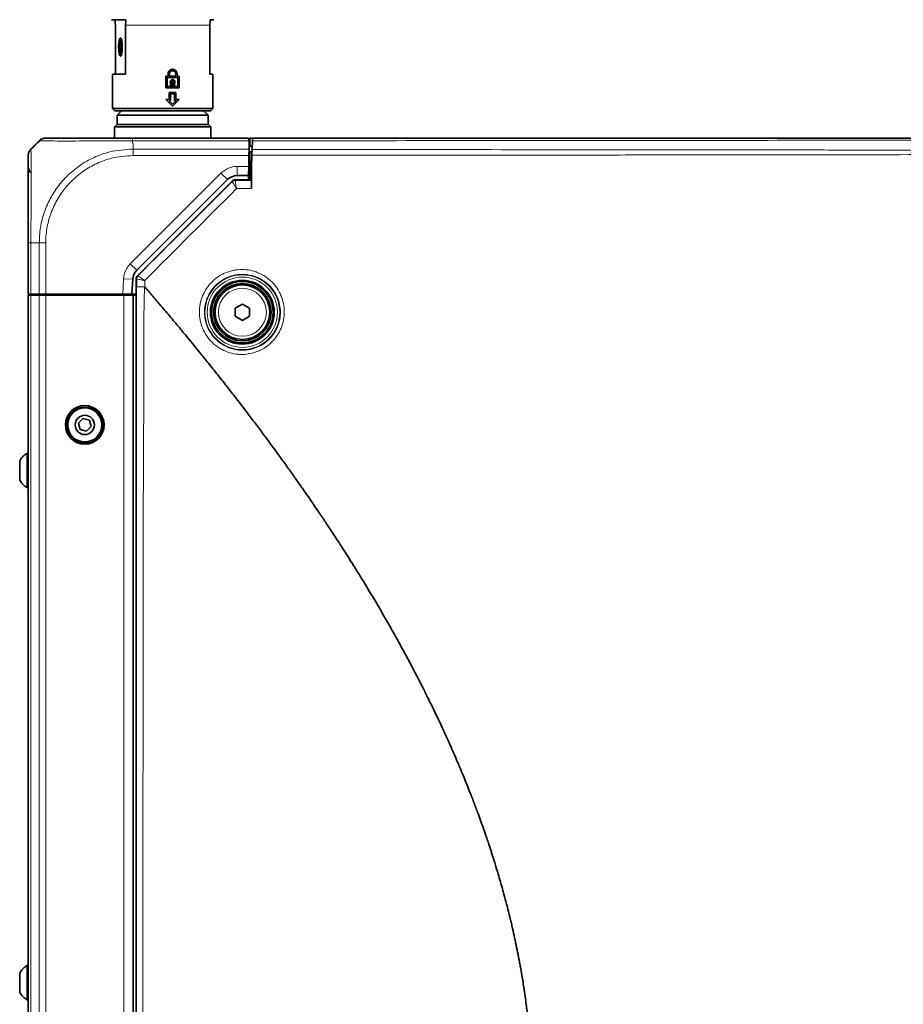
# Model space of a CAD drawing. Header units: millimetres. Extents: x 0 to 1118, y 0 to 864.
# Tile 22 of 200: x 286 to 351, y 297 to 369. Entities that reach past the tile are written whole.
import ezdxf

# ---------------------------------------------------------------- set-up
doc = ezdxf.new("R2010")
doc.units = ezdxf.units.MM

msp = doc.modelspace()

# ---------------------------------------------------------------- linework, layer by layer
at = {"color": 7, "linetype": 'Continuous', "lineweight": 35}
for p, q in [((293.981, 368.593), (292.924, 368.593)), ((300.408, 368.593), (300.155, 368.593)), ((293.205, 368.201), (293.205, 364.593)), ((293.952, 368.201), (293.952, 364.593)), ((300.126, 368.201), (300.126, 364.593)), ((293.634, 367.209), (293.564, 367.103)), ((293.63, 366.928), (293.568, 366.953)), ((293.671, 366.656), (293.52, 366.656)), ((293.644, 366.295), (293.547, 366.295)), ((293.564, 366.082), (293.634, 365.977)), ((297.396, 364.859), (297.392, 364.859)), ((292.999, 364.593), (292.999, 362.093)), ((293.952, 364.593), (292.999, 364.593)), ((296.899, 364.459), (297.066, 364.459)), ((296.899, 363.593), (296.899, 364.459)), ((296.996, 363.693), (296.996, 364.359)), ((296.999, 364.359), (296.996, 364.359)), ((296.999, 363.693), (296.999, 364.359)), ((296.999, 364.359), (297.783, 364.359)), ((297.066, 364.459), (297.066, 364.626)), ((297.162, 364.459), (297.162, 364.626)), ((297.166, 364.459), (297.162, 364.459)), ((297.166, 364.459), (297.166, 364.626)), ((297.166, 364.459), (297.623, 364.459)), ((297.396, 364.113), (297.392, 364.113)), ((297.623, 364.459), (297.623, 364.626)), ((297.716, 364.459), (297.716, 364.626)), ((297.719, 364.459), (297.716, 364.459)), ((297.719, 364.459), (297.719, 364.626)), ((297.719, 364.459), (297.879, 364.459)), ((297.783, 363.693), (297.783, 364.359)), ((297.876, 363.593), (297.876, 364.459)), ((297.879, 363.593), (297.879, 364.459)), ((300.333, 364.593), (300.126, 364.593)), ((300.333, 362.093), (300.333, 364.593)), ((296.899, 363.593), (297.879, 363.593)), ((296.999, 363.693), (296.996, 363.693)), ((296.999, 363.693), (297.783, 363.693)), ((297.251, 363.759), (297.251, 363.928)), ((297.251, 363.759), (297.539, 363.759)), ((297.347, 363.859), (297.347, 363.968)), ((297.35, 363.968), (297.347, 363.968)), ((297.35, 363.859), (297.347, 363.859)), ((297.35, 363.859), (297.35, 363.968)), ((297.35, 363.859), (297.441, 363.859)), ((297.441, 363.859), (297.441, 363.968)), ((297.539, 363.928), (297.536, 363.928)), ((297.536, 363.759), (297.536, 363.928)), ((297.539, 363.759), (297.539, 363.928)), ((297.149, 362.759), (296.899, 362.759)), ((296.899, 362.759), (297.396, 362.259)), ((297.137, 362.659), (297.392, 362.401)), ((297.14, 362.659), (297.137, 362.659)), ((297.14, 362.659), (297.396, 362.401)), ((297.248, 362.659), (297.14, 362.659)), ((297.149, 362.759), (297.149, 363.259)), ((297.639, 363.259), (297.149, 363.259)), ((297.245, 362.659), (297.245, 363.159)), ((297.248, 363.159), (297.245, 363.159)), ((297.248, 362.659), (297.248, 363.159)), ((297.542, 363.159), (297.248, 363.159)), ((297.392, 362.259), (297.876, 362.759)), ((297.396, 362.259), (297.879, 362.759)), ((297.396, 362.401), (297.647, 362.659)), ((297.542, 362.659), (297.542, 363.159)), ((297.647, 362.659), (297.542, 362.659)), ((297.636, 362.759), (297.636, 363.259)), ((297.639, 362.759), (297.636, 362.759)), ((297.639, 362.759), (297.639, 363.259)), ((297.879, 362.759), (297.639, 362.759)), ((292.999, 362.093), (293.166, 361.926)), ((292.999, 362.093), (297.396, 362.093)), ((297.363, 361.926), (293.166, 361.926)), ((293.666, 361.926), (293.333, 361.593)), ((300.166, 361.926), (297.363, 361.926)), ((297.396, 362.401), (297.392, 362.401)), ((297.396, 362.093), (300.333, 362.093)), ((299.999, 361.593), (299.666, 361.926)), ((300.166, 361.926), (300.333, 362.093)), ((293.333, 361.593), (293.333, 360.926)), ((299.999, 361.593), (293.333, 361.593)), ((299.999, 360.926), (299.999, 361.593)), ((293.316, 360.926), (293.149, 360.759)), ((293.149, 360.759), (293.149, 359.926)), ((300.183, 360.759), (293.149, 360.759)), ((293.316, 360.926), (300.016, 360.926)), ((300.183, 360.759), (300.016, 360.926)), ((300.183, 359.926), (300.183, 360.759)), ((294.465, 359.926), (302.959, 359.926)), ((302.959, 359.926), (302.963, 359.731)), ((302.983, 359.731), (302.963, 359.731)), ((303.002, 359.731), (302.983, 359.731)), ((303.002, 359.731), (302.992, 359.121)), ((303.049, 359.926), (303.192, 359.926)), ((303.049, 359.926), (303.049, 359.326)), ((303.21, 359.091), (303.232, 359.726)), ((303.239, 359.926), (303.25, 359.926)), ((287.423, 359.516), (287.028, 359.121)), ((302.992, 359.121), (302.984, 358.65)), ((303.217, 359.326), (302.995, 359.326)), ((302.969, 357.843), (302.984, 358.65)), ((302.981, 358.493), (303.049, 358.493)), ((302.984, 358.493), (302.983, 358.593)), ((303.204, 358.929), (303.049, 358.929)), ((303.049, 358.259), (303.049, 358.929)), ((303.049, 356.86), (303.049, 358.259)), ((302.969, 357.843), (302.958, 357.176)), ((303.049, 357.826), (302.969, 357.826)), ((303.169, 357.926), (303.151, 357.926)), ((303.169, 357.926), (303.169, 357.926)), ((301.406, 356.883), (294.771, 350.248)), ((301.993, 356.876), (302.067, 356.861)), ((302.067, 356.861), (302.652, 356.86)), ((302.958, 357.176), (302.113, 357.176)), ((302.958, 357.176), (302.952, 356.86)), ((303.159, 356.853), (303.153, 356.859)), ((294.83, 349.851), (301.758, 356.778)), ((286.833, 348.493), (286.833, 352.259)), ((294.733, 243.57), (294.733, 349.615)), ((294.479, 349.593), (294.422, 348.493)), ((287.028, 348.493), (286.833, 348.493)), ((286.833, 348.426), (286.833, 244.759)), ((287.028, 348.426), (286.833, 348.426)), ((286.999, 348.426), (286.999, 348.493)), ((287.637, 348.493), (287.028, 348.493)), ((287.637, 348.426), (287.028, 348.426)), ((287.534, 348.426), (287.533, 348.493)), ((288.109, 348.493), (287.637, 348.493)), ((288.109, 348.426), (287.637, 348.426)), ((293.754, 348.493), (288.109, 348.493)), ((293.833, 348.426), (288.109, 348.426)), ((288.165, 348.426), (288.166, 348.493)), ((288.366, 348.426), (288.366, 348.493)), ((289.167, 348.426), (289.166, 348.493)), ((292.898, 348.426), (292.899, 348.493)), ((293.116, 348.426), (293.116, 348.493)), ((294.422, 348.493), (293.754, 348.493)), ((293.783, 348.493), (293.783, 348.426)), ((294.499, 348.426), (293.833, 348.426)), ((294.733, 348.493), (294.422, 348.493)), ((294.499, 348.426), (294.499, 244.759)), ((294.528, 348.426), (294.499, 348.426)), ((294.528, 348.426), (294.733, 348.426)), ((301.983, 347.474), (302.499, 347.773)), ((301.983, 346.878), (301.983, 347.474)), ((302.499, 347.773), (303.016, 347.474)), ((303.016, 347.474), (303.016, 346.878)), ((302.499, 346.579), (301.983, 346.878)), ((303.016, 346.878), (302.499, 346.579)), ((290.838, 339.389), (290.503, 339.043)), ((290.503, 339.043), (290.634, 338.581)), ((291.304, 339.271), (290.838, 339.389)), ((291.101, 338.463), (291.436, 338.809)), ((291.436, 338.809), (291.304, 339.271)), ((290.634, 338.581), (291.101, 338.463)), ((286.833, 336.843), (286.746, 336.843)), ((286.746, 336.843), (286.746, 334.343)), ((286.206, 336.296), (286.206, 334.889)), ((286.746, 334.343), (286.833, 334.343)), ((286.833, 299.343), (286.746, 299.343)), ((286.746, 299.343), (286.746, 296.843)), ((286.206, 298.796), (286.206, 297.389)), ((286.746, 296.843), (286.833, 296.843))]:
    msp.add_line(p, q, dxfattribs=at)
at = {"color": 7, "linetype": 'Continuous', "lineweight": 18}
for p, q in [((300.126, 368.201), (293.952, 368.201)), ((297.166, 364.626), (297.162, 364.626)), ((297.719, 364.626), (297.716, 364.626)), ((302.963, 359.731), (294.462, 359.731)), ((294.499, 359.516), (294.499, 359.121)), ((294.499, 359.121), (302.992, 359.121)), ((302.984, 358.65), (294.5, 358.65)), ((303.049, 358.593), (302.983, 358.593)), ((302.983, 358.493), (302.983, 358.593)), ((303.181, 358.259), (303.049, 358.259)), ((302.113, 357.843), (302.969, 357.843)), ((302.113, 357.843), (302.113, 357.176)), ((294.299, 350.719), (300.935, 357.355)), ((300.935, 357.355), (301.406, 356.883)), ((301.993, 356.876), (302.002, 356.855)), ((301.767, 356.757), (301.758, 356.778)), ((287.637, 352.259), (287.028, 352.259)), ((287.028, 352.259), (287.028, 348.493)), ((287.637, 348.493), (287.637, 352.259)), ((288.109, 352.259), (288.109, 348.493)), ((294.299, 350.719), (294.771, 350.248)), ((293.754, 348.493), (293.813, 349.628)), ((293.813, 349.628), (294.479, 349.593)), ((294.749, 349.608), (294.733, 349.615)), ((294.83, 349.851), (294.846, 349.844)), ((295.355, 349.499), (295.355, 349.036)), ((287.028, 348.426), (287.028, 244.759)), ((287.162, 348.493), (287.162, 348.426)), ((287.637, 348.426), (287.637, 244.759)), ((288.109, 348.426), (288.109, 244.759)), ((293.833, 348.426), (293.833, 244.759))]:
    msp.add_line(p, q, dxfattribs=at)
at = {"color": 7, "linetype": 'Continuous', "lineweight": 35, "flags": 128}
for points in [[(293.713, 366.593), (293.703, 366.851), (293.674, 367.07), (293.63, 367.216), (293.579, 367.268), (293.528, 367.216), (293.484, 367.07), (293.455, 366.851), (293.445, 366.593), (293.455, 366.334), (293.484, 366.115), (293.528, 365.969), (293.579, 365.918), (293.63, 365.969), (293.674, 366.115), (293.703, 366.334), (293.713, 366.593)], [(293.587, 367.259), (293.536, 367.209), (293.493, 367.064), (293.465, 366.848), (293.454, 366.593), (293.465, 366.338), (293.493, 366.121), (293.536, 365.977), (293.587, 365.926), (293.6, 365.929)], [(293.513, 366.932), (293.545, 367.063), (293.585, 367.124), (293.626, 367.103), (293.663, 367.005), (293.689, 366.844), (293.701, 366.644), (293.697, 366.437), (293.677, 366.254), (293.645, 366.122), (293.606, 366.062), (293.564, 366.083), (293.528, 366.181), (293.502, 366.342), (293.49, 366.541), (293.494, 366.748), (293.513, 366.932)], [(293.644, 366.89), (293.636, 366.919), (293.627, 366.943), (293.618, 366.961), (293.608, 366.972), (293.598, 366.977), (293.588, 366.976), (293.578, 366.968), (293.568, 366.953)], [(293.547, 366.295), (293.555, 366.266), (293.564, 366.242), (293.573, 366.225), (293.583, 366.213), (293.593, 366.208), (293.603, 366.21), (293.613, 366.218), (293.622, 366.232)]]:
    msp.add_lwpolyline(points, dxfattribs=at)
at = {"color": 7, "linetype": 'Continuous', "lineweight": 18}
for radius in [2.736, 2.57, 1.757]:
    msp.add_circle((302.499, 347.176), radius, dxfattribs=at)
at = {"color": 7, "linetype": 'Continuous', "lineweight": 35}
for centre, radius in [((302.499, 347.176), 2.333), ((302.499, 347.176), 2.25), ((302.499, 347.176), 2.1), ((302.499, 347.176), 2), ((290.969, 338.926), 1.417), ((290.969, 338.926), 1.312), ((290.969, 338.926), 1.25), ((290.969, 338.926), 0.704)]:
    msp.add_circle(centre, radius, dxfattribs=at)
for centre, radius, start, end in [((294.352, 366.672), 0.832, 160.27422, 181.13117), ((294.988, 366.584), 1.47, 177.211, 191.32852), ((292.839, 366.513), 0.832, 340.27422, 1.13117), ((292.202, 366.601), 1.47, 357.211, 11.32852), ((288.109, 359.259), 0.667, 90, 111.61486), ((287.499, 357.843), 0.667, 180, 227.26112), ((302.113, 356.176), 1, 90, 135), ((302.001, 356.521), 0.332, 90.09015, 134.88823), ((295.478, 349.54), 1, 135, 177), ((295.082, 349.608), 0.333, 135.01419, 179.98703), ((287.464, 335.593), 1.442, 119.88215, 150.7838), ((287.464, 335.593), 1.442, 209.2162, 240.11785), ((287.464, 298.093), 1.442, 119.88215, 150.7838), ((287.464, 298.093), 1.442, 209.2162, 240.11785)]:
    msp.add_arc(centre, radius, start, end, dxfattribs=at)
at = {"color": 7, "linetype": 'Continuous', "lineweight": 18}
for centre, radius, start, end in [((303.255, 359.91), 0.0166, 104.98401, 163.45375), ((302.113, 356.176), 1.667, 90, 135), ((302.002, 356.521), 0.333, 90.00748, 134.99252), ((295.478, 349.54), 1.667, 135, 177), ((295.082, 349.608), 0.333, 135.00748, 179.99252)]:
    msp.add_arc(centre, radius, start, end, dxfattribs=at)
at = {"color": 7, "linetype": 'Continuous', "lineweight": 35}
for centre, major_axis in [((301.994, 356.543), (-0.128, 0.308)), ((295.066, 349.615), (-0.308, 0.128))]:
    msp.add_ellipse(centre, major_axis=major_axis, ratio=0.999822, start_param=5.890549, end_param=6.675821, dxfattribs=at)
for points, knots in [([(293.177, 368.593), (293.185, 368.529), (293.201, 368.41), (293.204, 368.267), (293.205, 368.201)], [0, 0, 0, 0, 0.532694, 1, 1, 1, 1]), ([(293.952, 368.201), (293.954, 368.276), (293.958, 368.418), (293.973, 368.537), (293.981, 368.593)], [0, 0, 0, 0, 0.527468, 1, 1, 1, 1]), ([(300.155, 368.593), (300.146, 368.529), (300.131, 368.41), (300.128, 368.267), (300.126, 368.201)], [0, 0, 0, 0, 0.532694, 1, 1, 1, 1]), ([(293.568, 366.953), (293.576, 366.917), (293.594, 366.836), (293.564, 366.732), (293.529, 366.672), (293.52, 366.656)], [0, 0, 0, 0, 0.366844, 0.835691, 1, 1, 1, 1]), ([(293.52, 366.656), (293.543, 366.59), (293.587, 366.469), (293.559, 366.349), (293.547, 366.295)], [0, 0, 0, 0, 0.5481, 1, 1, 1, 1]), ([(293.547, 366.295), (293.579, 366.284), (293.639, 366.263), (293.627, 366.242), (293.622, 366.232)], [0, 0, 0, 0, 0.5481, 1, 1, 1, 1]), ([(297.719, 364.626), (297.716, 364.663), (297.709, 364.738), (297.654, 364.838), (297.572, 364.914), (297.469, 364.957), (297.358, 364.964), (297.25, 364.932), (297.158, 364.866), (297.093, 364.773), (297.068, 364.688), (297.066, 364.638), (297.066, 364.626)], [0, 0, 0, 0, 0.1070573, 0.2141039, 0.3214413, 0.4289614, 0.5361799, 0.6430845, 0.7501488, 0.8575989, 0.9650619, 1, 1, 1, 1]), ([(297.392, 364.856), (297.383, 364.857), (297.349, 364.86), (297.29, 364.839), (297.226, 364.794), (297.181, 364.728), (297.164, 364.669), (297.163, 364.634), (297.162, 364.626)], [0, 0, 0, 0, 0.072637, 0.287016, 0.501553, 0.71647, 0.931395, 1, 1, 1, 1]), ([(297.623, 364.626), (297.62, 364.652), (297.615, 364.705), (297.577, 364.774), (297.519, 364.828), (297.447, 364.858), (297.369, 364.862), (297.294, 364.84), (297.23, 364.794), (297.184, 364.728), (297.167, 364.669), (297.166, 364.634), (297.166, 364.626)], [0, 0, 0, 0, 0.107215, 0.214425, 0.32178, 0.429225, 0.536521, 0.643664, 0.750886, 0.858297, 0.965713, 1, 1, 1, 1]), ([(297.716, 364.626), (297.711, 364.67), (297.702, 364.757), (297.627, 364.867), (297.521, 364.944), (297.435, 364.954), (297.393, 364.959)], [0, 0, 0, 0, 0.249907, 0.499936, 0.75, 1, 1, 1, 1]), ([(297.251, 363.928), (297.241, 363.946), (297.221, 363.981), (297.215, 364.043), (297.229, 364.103), (297.261, 364.155), (297.309, 364.193), (297.366, 364.214), (297.426, 364.214), (297.483, 364.193), (297.53, 364.154), (297.561, 364.102), (297.574, 364.042), (297.568, 363.981), (297.549, 363.946), (297.539, 363.928)], [0, 0, 0, 0, 0.07701, 0.154022, 0.230983, 0.307959, 0.385018, 0.462098, 0.539105, 0.616058, 0.693061, 0.77014, 0.847202, 0.92418, 1, 1, 1, 1]), ([(297.347, 363.968), (297.34, 363.974), (297.327, 363.986), (297.315, 364.011), (297.312, 364.038), (297.319, 364.065), (297.333, 364.088), (297.354, 364.104), (297.375, 364.113), (297.388, 364.112), (297.392, 364.112)], [0, 0, 0, 0, 0.133953, 0.267907, 0.401854, 0.535775, 0.669703, 0.803659, 0.937621, 1, 1, 1, 1]), ([(297.35, 363.968), (297.343, 363.974), (297.33, 363.986), (297.319, 364.011), (297.316, 364.038), (297.322, 364.065), (297.337, 364.088), (297.358, 364.105), (297.383, 364.113), (297.41, 364.113), (297.435, 364.104), (297.456, 364.086), (297.47, 364.063), (297.475, 364.036), (297.472, 364.009), (297.46, 363.985), (297.448, 363.973), (297.441, 363.968)], [0, 0, 0, 0, 0.066968, 0.133937, 0.200902, 0.267854, 0.33481, 0.401779, 0.468752, 0.535712, 0.602663, 0.669623, 0.736596, 0.803566, 0.870521, 0.937473, 1, 1, 1, 1]), ([(297.44, 364.206), (297.455, 364.2), (297.485, 364.189), (297.523, 364.157), (297.55, 364.116), (297.566, 364.069), (297.569, 364.02), (297.56, 363.971), (297.544, 363.943), (297.536, 363.928)], [0, 0, 0, 0, 0.142847, 0.285808, 0.428679, 0.571455, 0.714211, 0.857037, 1, 1, 1, 1]), ([(287.702, 359.749), (287.624, 359.68), (287.391, 359.473), (287.172, 359.257), (287.026, 359.114)], [0, 0, 0, 0, 0.334467, 1, 1, 1, 1]), ([(287.423, 359.516), (287.426, 359.52), (287.447, 359.54), (287.519, 359.613), (287.587, 359.681), (287.637, 359.731)], [0, 0, 0, 0, 0.0512389, 0.3045526, 1, 1, 1, 1]), ([(288.109, 359.926), (288.144, 359.926), (288.204, 359.926), (288.608, 359.926), (289.159, 359.926), (289.903, 359.926), (290.802, 359.926), (291.742, 359.926), (292.764, 359.926), (293.686, 359.926), (294.257, 359.926), (294.465, 359.926)], [0, 0, 0, 0, 0.147652, 0.256205, 0.364776, 0.499589, 0.608942, 0.718292, 0.827742, 0.937176, 1, 1, 1, 1]), ([(303.239, 359.915), (303.238, 359.902), (303.237, 359.88), (303.235, 359.817), (303.234, 359.775), (303.232, 359.726)], [0, 0, 0, 0, 0.5, 0.5, 1, 1, 1, 1]), ([(303.25, 359.926), (307.012, 359.926), (310.762, 359.926), (316.371, 359.926), (318.238, 359.926), (321.966, 359.926), (323.826, 359.926), (329.399, 359.926), (333.102, 359.926), (340.493, 359.926), (344.18, 359.926), (351.558, 359.926), (355.248, 359.926), (362.653, 359.926), (366.368, 359.926), (371.969, 359.926), (373.84, 359.926), (377.588, 359.926), (379.466, 359.926), (383.229, 359.926), (385.116, 359.926), (388.889, 359.926), (390.775, 359.926), (394.55, 359.926), (396.438, 359.926), (400.214, 359.926), (402.099, 359.926), (405.865, 359.926), (407.744, 359.926), (411.493, 359.926), (413.362, 359.926), (417.095, 359.926), (418.958, 359.926), (422.674, 359.926), (424.528, 359.926), (430.082, 359.926), (433.772, 359.926), (441.15, 359.926), (444.837, 359.926), (452.227, 359.926), (455.931, 359.926), (463.361, 359.926), (467.09, 359.926), (474.568, 359.926), (478.32, 359.926), (482.082, 359.926)], [0, 0, 0, 0, 0.0625, 0.0625, 0.09375, 0.09375, 0.125, 0.125, 0.1875, 0.1875, 0.25, 0.25, 0.3125, 0.3125, 0.375, 0.375, 0.40625, 0.40625, 0.4375, 0.4375, 0.46875, 0.46875, 0.5, 0.5, 0.53125, 0.53125, 0.5625, 0.5625, 0.59375, 0.59375, 0.625, 0.625, 0.65625, 0.65625, 0.6875, 0.6875, 0.75, 0.75, 0.8125, 0.8125, 0.875, 0.875, 0.9375, 0.9375, 1, 1, 1, 1]), ([(303.21, 359.091), (303.208, 359.033), (303.206, 358.968), (303.201, 358.822), (303.198, 358.744), (303.195, 358.664)], [0, 0, 0, 0, 0.5, 0.5, 1, 1, 1, 1]), ([(286.833, 352.259), (286.833, 352.569), (286.833, 353.19), (286.833, 354.153), (286.833, 355.117), (286.833, 356.015), (286.833, 356.814), (286.833, 357.493), (286.833, 358.05), (286.833, 358.436), (286.833, 358.625), (286.833, 358.643), (286.833, 358.65)], [0, 0, 0, 0, 0.0929147, 0.1858152, 0.2944776, 0.4031621, 0.5002013, 0.6086254, 0.7170441, 0.8255688, 0.9340808, 1, 1, 1, 1]), ([(302.002, 356.855), (302.219, 356.854), (302.435, 356.854), (302.652, 356.854), (302.821, 356.853), (302.99, 356.853), (303.159, 356.853)], [0, 0, 0, 0, 0.001958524, 0.001958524, 0.001958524, 0.003490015, 0.003490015, 0.003490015, 0.003490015]), ([(303.159, 356.853), (303.161, 356.851), (303.162, 356.834), (303.164, 356.787), (303.165, 356.768), (303.166, 356.723), (303.167, 356.697), (303.168, 356.64), (303.168, 356.609), (303.169, 356.542), (303.17, 356.505), (303.17, 356.393), (303.171, 356.311), (303.171, 356.227)], [0, 0, 0, 0, 0.25, 0.25, 0.375, 0.375, 0.5, 0.5, 0.625, 0.625, 0.75, 0.75, 1, 1, 1, 1]), ([(295.354, 349.036), (295.353, 349.038), (295.35, 349.041), (295.345, 349.042), (295.343, 349.042)], [0, 0, 0, 0, 0.5546534, 1, 1, 1, 1]), ([(323.229, 283.259), (323.243, 283.359), (323.271, 283.559), (323.311, 283.859), (323.349, 284.159), (323.385, 284.46), (323.425, 284.809), (323.467, 285.208), (323.504, 285.606), (323.561, 286.257), (323.611, 286.96), (323.647, 287.666), (323.668, 288.173), (323.688, 288.785), (323.698, 289.399), (323.7, 290.016), (323.696, 290.638), (323.68, 291.367), (323.653, 292.099), (323.621, 292.732), (323.581, 293.367), (323.533, 294.009), (323.477, 294.653), (323.422, 295.194), (323.351, 295.847), (323.271, 296.507), (323.18, 297.168), (323.082, 297.838), (322.975, 298.511), (322.858, 299.186), (322.753, 299.755), (322.642, 300.331), (322.524, 300.907), (322.4, 301.487), (322.296, 301.954), (322.187, 302.424), (322.044, 303.02), (321.864, 303.738), (321.673, 304.456), (321.471, 305.188), (321.259, 305.926), (321.034, 306.668), (320.799, 307.421), (320.593, 308.053), (320.402, 308.622), (320.271, 309.006), (320.045, 309.654), (319.788, 310.366), (319.493, 311.154), (319.133, 312.093), (318.7, 313.171), (318.273, 314.187), (317.976, 314.875), (317.731, 315.431), (317.448, 316.064), (316.991, 317.062), (316.515, 318.06), (316.044, 319.019), (315.688, 319.73), (315.29, 320.507), (314.79, 321.462), (314.335, 322.311), (313.926, 323.054), (313.63, 323.587), (313.265, 324.235), (312.829, 324.997), (312.315, 325.876), (311.853, 326.651), (311.448, 327.319), (311.1, 327.886), (310.605, 328.685), (310.023, 329.606), (309.462, 330.474), (309.074, 331.066), (308.762, 331.539), (308.408, 332.07), (307.839, 332.917), (307.257, 333.764), (306.661, 334.619), (306.228, 335.235), (305.786, 335.854), (305.15, 336.739), (304.501, 337.626), (303.839, 338.515), (303.352, 339.164), (302.752, 339.957), (302.044, 340.877), (301.317, 341.808), (300.676, 342.62), (300.019, 343.444), (299.239, 344.408), (298.44, 345.383), (297.741, 346.226), (297.264, 346.795), (296.904, 347.222), (296.467, 347.738), (295.951, 348.344), (295.553, 348.805), (295.355, 349.036)], [0, 0, 0, 0, 0.004076, 0.008152, 0.012228, 0.016303, 0.020378, 0.02643, 0.032481, 0.036524, 0.052753, 0.060897, 0.064996, 0.073194, 0.085572, 0.089711, 0.098038, 0.1106, 0.119072, 0.127544, 0.136143, 0.144743, 0.153485, 0.162229, 0.166678, 0.180027, 0.189097, 0.193632, 0.207424, 0.216682, 0.221418, 0.23089, 0.240465, 0.245305, 0.254984, 0.259947, 0.26491, 0.27993, 0.290115, 0.295208, 0.310898, 0.321504, 0.32688, 0.34317, 0.348708, 0.351477, 0.359785, 0.376851, 0.38254, 0.394284, 0.418142, 0.430254, 0.439612, 0.448969, 0.455206, 0.468142, 0.494156, 0.500695, 0.512136, 0.526845, 0.53665, 0.556482, 0.566511, 0.571525, 0.581551, 0.597092, 0.607619, 0.623407, 0.634182, 0.639694, 0.650719, 0.672764, 0.684374, 0.693081, 0.701788, 0.707592, 0.7192, 0.74355, 0.749638, 0.761814, 0.774304, 0.780706, 0.806317, 0.819125, 0.825873, 0.83937, 0.859621, 0.873126, 0.887384, 0.901648, 0.915916, 0.937713, 0.952762, 0.960289, 0.96781, 0.975351, 0.987672, 1, 1, 1, 1])]:
    msp.add_open_spline(points, degree=3, knots=knots, dxfattribs=at)
for points in [[(287.637, 359.731), (287.67, 359.76), (287.735, 359.818), (287.852, 359.879), (287.978, 359.919), (288.065, 359.924), (288.109, 359.926)], [(303.239, 359.926), (303.239, 359.926), (303.239, 359.922), (303.239, 359.915)], [(287.028, 359.121), (286.999, 359.089), (286.941, 359.024), (286.88, 358.906), (286.84, 358.781), (286.835, 358.693), (286.833, 358.65)], [(303.195, 358.664), (303.186, 358.418), (303.178, 358.172), (303.169, 357.926)], [(303.151, 357.926), (303.152, 357.571), (303.152, 357.215), (303.153, 356.859)], [(303.169, 357.926), (303.17, 357.36), (303.17, 356.794), (303.171, 356.227)], [(303.153, 356.859), (302.986, 356.86), (302.819, 356.86), (302.652, 356.86)], [(294.749, 349.018), (294.749, 349.215), (294.749, 349.412), (294.749, 349.608)]]:
    msp.add_open_spline(points, degree=3, dxfattribs=at)
at = {"color": 7, "linetype": 'Continuous', "lineweight": 18}
for points, knots in [([(294.462, 359.731), (294.238, 359.731), (293.63, 359.73), (292.639, 359.726), (291.542, 359.718), (290.521, 359.711), (289.552, 359.709), (288.752, 359.712), (288.169, 359.72), (287.802, 359.727), (287.745, 359.729), (287.722, 359.729)], [0, 0, 0, 0, 0.0671378, 0.1826382, 0.3015758, 0.416957, 0.535791, 0.6801766, 0.7947562, 0.912682, 1, 1, 1, 1]), ([(294.462, 359.731), (294.463, 359.713), (294.467, 359.654), (294.475, 359.585), (294.491, 359.532), (294.497, 359.519), (294.499, 359.517), (294.499, 359.516)], [0, 0, 0, 0, 0.245202, 0.817535, 0.960682, 0.992151, 1, 1, 1, 1]), ([(482.1, 359.726), (478.338, 359.729), (474.586, 359.733), (467.106, 359.739), (463.377, 359.743), (455.945, 359.749), (452.241, 359.753), (444.848, 359.76), (441.16, 359.764), (433.78, 359.771), (430.088, 359.774), (424.533, 359.778), (422.679, 359.78), (418.961, 359.782), (417.098, 359.783), (413.365, 359.786), (411.495, 359.786), (407.745, 359.788), (405.866, 359.789), (402.1, 359.79), (400.214, 359.79), (396.438, 359.791), (394.55, 359.791), (390.775, 359.791), (388.888, 359.791), (385.115, 359.79), (383.228, 359.79), (379.465, 359.789), (377.587, 359.788), (373.838, 359.786), (371.967, 359.786), (366.365, 359.782), (362.648, 359.78), (355.241, 359.774), (351.55, 359.771), (344.17, 359.764), (340.482, 359.76), (333.089, 359.753), (329.385, 359.749), (323.811, 359.744), (321.95, 359.743), (318.222, 359.739), (316.355, 359.738), (310.744, 359.733), (306.994, 359.729), (303.232, 359.726)], [0, 0, 0, 0, 0.0625, 0.0625, 0.125, 0.125, 0.1875, 0.1875, 0.25, 0.25, 0.3125, 0.3125, 0.34375, 0.34375, 0.375, 0.375, 0.40625, 0.40625, 0.4375, 0.4375, 0.46875, 0.46875, 0.5, 0.5, 0.53125, 0.53125, 0.5625, 0.5625, 0.59375, 0.59375, 0.625, 0.625, 0.6875, 0.6875, 0.75, 0.75, 0.8125, 0.8125, 0.875, 0.875, 0.90625, 0.90625, 0.9375, 0.9375, 1, 1, 1, 1]), ([(287.028, 359.121), (287.028, 359.114), (287.028, 359.095), (287.033, 358.899), (287.041, 358.493), (287.049, 357.899), (287.053, 357.171), (287.051, 356.312), (287.045, 355.343), (287.035, 354.306), (287.028, 353.264), (287.028, 352.597), (287.028, 352.259)], [0, 0, 0, 0, 0.065796, 0.172761, 0.282893, 0.389757, 0.499797, 0.596871, 0.703946, 0.814211, 0.906126, 1, 1, 1, 1]), ([(287.638, 352.259), (287.645, 352.489), (287.663, 353.105), (287.855, 354.107), (288.263, 355.21), (288.86, 356.237), (289.634, 357.158), (290.571, 357.936), (291.641, 358.538), (292.947, 359.013), (293.929, 359.081), (294.499, 359.121)], [0, 0, 0, 0, 0.063881, 0.171582, 0.282525, 0.390047, 0.500815, 0.616212, 0.727169, 0.841682, 1, 1, 1, 1]), ([(303.21, 359.091), (306.975, 359.088), (310.726, 359.087), (318.203, 359.081), (321.929, 359.076), (327.502, 359.07), (329.357, 359.068), (333.062, 359.065), (334.911, 359.063), (338.607, 359.06), (340.453, 359.058), (344.142, 359.054), (345.986, 359.052), (351.519, 359.046), (355.21, 359.042), (360.765, 359.037), (362.621, 359.036), (366.339, 359.033), (368.201, 359.033), (371.936, 359.03), (373.808, 359.029), (377.563, 359.027), (379.444, 359.027), (383.213, 359.025), (385.1, 359.025), (388.876, 359.024), (390.764, 359.024), (394.544, 359.024), (396.436, 359.024), (400.215, 359.025), (402.103, 359.026), (405.871, 359.027), (407.751, 359.027), (411.506, 359.029), (413.378, 359.03), (417.114, 359.033), (418.978, 359.033), (422.697, 359.036), (424.552, 359.038), (430.107, 359.043), (433.798, 359.046), (439.332, 359.052), (441.176, 359.054), (444.866, 359.058), (446.712, 359.06), (450.408, 359.063), (452.258, 359.065), (455.963, 359.068), (457.818, 359.07), (461.534, 359.074), (463.396, 359.077), (467.125, 359.081), (468.993, 359.083), (474.605, 359.087), (478.357, 359.088), (482.122, 359.091)], [0, 0, 0, 0, 0.0625, 0.0625, 0.125, 0.125, 0.15625, 0.15625, 0.1875, 0.1875, 0.21875, 0.21875, 0.25, 0.25, 0.3125, 0.3125, 0.34375, 0.34375, 0.375, 0.375, 0.40625, 0.40625, 0.4375, 0.4375, 0.46875, 0.46875, 0.5, 0.5, 0.53125, 0.53125, 0.5625, 0.5625, 0.59375, 0.59375, 0.625, 0.625, 0.65625, 0.65625, 0.6875, 0.6875, 0.75, 0.75, 0.78125, 0.78125, 0.8125, 0.8125, 0.84375, 0.84375, 0.875, 0.875, 0.90625, 0.90625, 0.9375, 0.9375, 1, 1, 1, 1]), ([(294.5, 358.65), (293.97, 358.612), (293.062, 358.548), (291.85, 358.098), (290.857, 357.535), (289.989, 356.809), (289.268, 355.954), (288.707, 355.009), (288.32, 353.981), (288.133, 353.051), (288.115, 352.472), (288.109, 352.259)], [0, 0, 0, 0, 0.158413, 0.271114, 0.383835, 0.49919, 0.608333, 0.717478, 0.826751, 0.936004, 1, 1, 1, 1]), ([(482.137, 358.664), (478.372, 358.667), (474.619, 358.671), (469.007, 358.676), (467.138, 358.677), (463.408, 358.68), (461.547, 358.681), (457.83, 358.684), (455.975, 358.686), (452.269, 358.69), (450.419, 358.692), (446.723, 358.697), (444.877, 358.699), (441.187, 358.703), (439.342, 358.705), (433.808, 358.712), (430.116, 358.716), (424.559, 358.722), (422.704, 358.724), (418.984, 358.728), (417.12, 358.73), (413.383, 358.733), (411.51, 358.734), (407.755, 358.737), (405.874, 358.738), (402.105, 358.74), (400.217, 358.74), (396.437, 358.741), (394.544, 358.741), (390.764, 358.741), (388.875, 358.741), (385.099, 358.74), (383.211, 358.74), (379.441, 358.738), (377.56, 358.737), (373.804, 358.734), (371.931, 358.733), (368.196, 358.73), (366.333, 358.728), (362.614, 358.724), (360.758, 358.722), (355.201, 358.716), (351.51, 358.712), (345.976, 358.705), (344.132, 358.704), (340.442, 358.699), (338.596, 358.697), (334.9, 358.692), (333.05, 358.69), (329.345, 358.686), (327.49, 358.684), (321.916, 358.679), (318.19, 358.678), (310.712, 358.671), (306.961, 358.667), (303.195, 358.664)], [0, 0, 0, 0, 0.0625, 0.0625, 0.09375, 0.09375, 0.125, 0.125, 0.15625, 0.15625, 0.1875, 0.1875, 0.21875, 0.21875, 0.25, 0.25, 0.3125, 0.3125, 0.34375, 0.34375, 0.375, 0.375, 0.40625, 0.40625, 0.4375, 0.4375, 0.46875, 0.46875, 0.5, 0.5, 0.53125, 0.53125, 0.5625, 0.5625, 0.59375, 0.59375, 0.625, 0.625, 0.65625, 0.65625, 0.6875, 0.6875, 0.75, 0.75, 0.78125, 0.78125, 0.8125, 0.8125, 0.84375, 0.84375, 0.875, 0.875, 0.9375, 0.9375, 1, 1, 1, 1]), ([(302, 356.853), (301.997, 356.85), (301.995, 356.844), (301.992, 356.823), (301.991, 356.81), (301.992, 356.775), (301.993, 356.755), (301.997, 356.709), (301.999, 356.683), (302.006, 356.626), (302.01, 356.595), (302.019, 356.529), (302.025, 356.493), (302.037, 356.421), (302.043, 356.384), (302.057, 356.306), (302.065, 356.266), (302.073, 356.227)], [0, 0, 0, 0, 0.125, 0.125, 0.25, 0.25, 0.375, 0.375, 0.5, 0.5, 0.625, 0.625, 0.75, 0.75, 0.875, 0.875, 1, 1, 1, 1]), ([(301.766, 356.756), (301.765, 356.754), (301.766, 356.749), (301.772, 356.732), (301.777, 356.721), (301.791, 356.692), (301.8, 356.675), (301.821, 356.636), (301.834, 356.614), (301.862, 356.566), (301.877, 356.54), (301.911, 356.484), (301.929, 356.454), (301.967, 356.392), (301.987, 356.361), (302.029, 356.295), (302.051, 356.261), (302.073, 356.227)], [0, 0, 0, 0, 0.125, 0.125, 0.25, 0.25, 0.375, 0.375, 0.5, 0.5, 0.625, 0.625, 0.75, 0.75, 0.875, 0.875, 1, 1, 1, 1]), ([(303.171, 356.227), (302.975, 356.227), (302.779, 356.227), (302.583, 356.227), (302.413, 356.227), (302.243, 356.227), (302.073, 356.227)], [0, 0, 0, 0, 0.001774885, 0.001774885, 0.001774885, 0.003312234, 0.003312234, 0.003312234, 0.003312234]), ([(294.749, 349.609), (294.751, 349.61), (294.767, 349.609), (294.83, 349.599), (294.874, 349.592), (294.986, 349.572), (295.051, 349.559), (295.161, 349.538), (295.198, 349.531), (295.275, 349.515), (295.315, 349.507), (295.355, 349.499)], [0, 0, 0, 0, 0.25, 0.25, 0.5, 0.5, 0.75, 0.75, 0.875, 0.875, 1, 1, 1, 1]), ([(294.846, 349.844), (294.847, 349.842), (294.86, 349.832), (294.911, 349.796), (294.948, 349.771), (295.042, 349.707), (295.097, 349.67), (295.19, 349.608), (295.222, 349.587), (295.287, 349.544), (295.321, 349.521), (295.355, 349.499)], [0, 0, 0, 0, 0.25, 0.25, 0.5, 0.5, 0.75, 0.75, 0.875, 0.875, 1, 1, 1, 1]), ([(299.371, 347.477), (299.39, 347.682), (299.429, 347.882), (299.516, 348.175), (299.55, 348.271), (299.627, 348.461), (299.671, 348.555), (299.815, 348.827), (299.927, 348.996), (300.12, 349.234), (300.189, 349.311), (300.334, 349.457), (300.41, 349.525), (300.645, 349.72), (300.813, 349.834), (301.084, 349.98), (301.177, 350.024), (301.365, 350.103), (301.556, 350.172), (301.752, 350.222), (301.952, 350.262), (302.054, 350.277), (302.358, 350.308), (302.56, 350.309), (302.963, 350.271), (303.165, 350.231), (303.552, 350.115), (303.739, 350.039), (304.007, 349.896), (304.096, 349.844), (304.264, 349.732), (304.346, 349.672), (304.58, 349.482), (304.723, 349.34), (304.984, 349.025), (305.097, 348.858), (305.241, 348.592), (305.285, 348.5), (305.364, 348.313), (305.399, 348.216), (305.489, 347.925), (305.53, 347.726), (305.572, 347.322), (305.573, 347.115), (305.535, 346.707), (305.496, 346.503), (305.379, 346.112), (305.302, 345.924), (305.158, 345.652), (305.105, 345.563), (304.992, 345.392), (304.871, 345.228), (304.735, 345.076), (304.591, 344.932), (304.515, 344.862), (304.278, 344.666), (304.109, 344.553), (303.841, 344.408), (303.75, 344.365), (303.561, 344.286), (303.465, 344.251), (303.174, 344.161), (302.976, 344.121), (302.673, 344.09), (302.571, 344.085), (302.368, 344.084), (302.267, 344.088), (301.966, 344.117), (301.768, 344.155), (301.377, 344.271), (301.19, 344.348), (300.923, 344.489), (300.836, 344.54), (300.667, 344.652), (300.584, 344.712), (300.347, 344.904), (300.204, 345.046), (299.945, 345.357), (299.829, 345.529), (299.636, 345.885), (299.557, 346.072), (299.467, 346.364), (299.441, 346.464), (299.4, 346.664), (299.385, 346.765), (299.353, 347.068), (299.352, 347.272), (299.371, 347.477)], [0, 0, 0, 0, 0.03125, 0.03125, 0.046875, 0.046875, 0.0625, 0.0625, 0.09375, 0.09375, 0.109375, 0.109375, 0.125, 0.125, 0.15625, 0.15625, 0.171875, 0.171875, 0.1875, 0.203125, 0.203125, 0.21875, 0.21875, 0.25, 0.25, 0.28125, 0.28125, 0.3125, 0.3125, 0.328125, 0.328125, 0.34375, 0.34375, 0.375, 0.375, 0.40625, 0.40625, 0.421875, 0.421875, 0.4375, 0.4375, 0.46875, 0.46875, 0.5, 0.5, 0.53125, 0.53125, 0.5625, 0.5625, 0.578125, 0.578125, 0.59375, 0.609375, 0.609375, 0.625, 0.625, 0.65625, 0.65625, 0.671875, 0.671875, 0.6875, 0.6875, 0.71875, 0.71875, 0.734375, 0.734375, 0.75, 0.75, 0.78125, 0.78125, 0.8125, 0.8125, 0.828125, 0.828125, 0.84375, 0.84375, 0.875, 0.875, 0.90625, 0.90625, 0.9375, 0.9375, 0.953125, 0.953125, 0.96875, 0.96875, 1, 1, 1, 1]), ([(299.741, 347.428), (299.724, 347.244), (299.726, 347.062), (299.754, 346.791), (299.768, 346.701), (299.805, 346.522), (299.828, 346.433), (299.91, 346.172), (299.98, 346.005), (300.154, 345.687), (300.257, 345.534), (300.489, 345.257), (300.617, 345.13), (300.828, 344.959), (300.902, 344.905), (301.053, 344.805), (301.131, 344.759), (301.369, 344.633), (301.536, 344.565), (301.884, 344.461), (302.061, 344.426), (302.329, 344.4), (302.42, 344.396), (302.601, 344.396), (302.692, 344.401), (302.963, 344.428), (303.139, 344.463), (303.399, 344.542), (303.486, 344.573), (303.655, 344.642), (303.737, 344.681), (303.976, 344.81), (304.127, 344.91), (304.34, 345.085), (304.409, 345.147), (304.537, 345.276), (304.659, 345.411), (304.768, 345.558), (304.869, 345.71), (304.917, 345.79), (305.046, 346.033), (305.115, 346.202), (305.219, 346.552), (305.255, 346.734), (305.289, 347.099), (305.287, 347.284), (305.249, 347.646), (305.212, 347.823), (305.131, 348.083), (305.1, 348.169), (305.029, 348.337), (304.99, 348.418), (304.861, 348.656), (304.76, 348.805), (304.527, 349.086), (304.399, 349.212), (304.19, 349.382), (304.117, 349.436), (303.967, 349.536), (303.888, 349.582), (303.648, 349.71), (303.482, 349.778), (303.137, 349.883), (302.956, 349.918), (302.597, 349.954), (302.416, 349.954), (302.145, 349.927), (302.054, 349.914), (301.875, 349.878), (301.699, 349.834), (301.528, 349.773), (301.36, 349.703), (301.277, 349.664), (301.034, 349.534), (300.883, 349.433), (300.672, 349.26), (300.605, 349.198), (300.475, 349.068), (300.413, 349), (300.24, 348.787), (300.139, 348.636), (300.01, 348.393), (299.971, 348.309), (299.901, 348.139), (299.871, 348.053), (299.793, 347.791), (299.758, 347.612), (299.741, 347.428)], [0, 0, 0, 0, 0.03125, 0.03125, 0.046875, 0.046875, 0.0625, 0.0625, 0.09375, 0.09375, 0.125, 0.125, 0.15625, 0.15625, 0.171875, 0.171875, 0.1875, 0.1875, 0.21875, 0.21875, 0.25, 0.25, 0.265625, 0.265625, 0.28125, 0.28125, 0.3125, 0.3125, 0.328125, 0.328125, 0.34375, 0.34375, 0.375, 0.375, 0.390625, 0.390625, 0.40625, 0.421875, 0.421875, 0.4375, 0.4375, 0.46875, 0.46875, 0.5, 0.5, 0.53125, 0.53125, 0.5625, 0.5625, 0.578125, 0.578125, 0.59375, 0.59375, 0.625, 0.625, 0.65625, 0.65625, 0.671875, 0.671875, 0.6875, 0.6875, 0.71875, 0.71875, 0.75, 0.75, 0.78125, 0.78125, 0.796875, 0.796875, 0.8125, 0.828125, 0.828125, 0.84375, 0.84375, 0.875, 0.875, 0.890625, 0.890625, 0.90625, 0.90625, 0.9375, 0.9375, 0.953125, 0.953125, 0.96875, 0.96875, 1, 1, 1, 1]), ([(294.747, 243.871), (294.747, 244.418), (294.747, 244.966), (294.747, 246.061), (294.747, 246.609), (294.747, 247.704), (294.748, 248.252), (294.748, 249.347), (294.748, 249.895), (294.748, 252.633), (294.748, 254.824), (294.748, 259.205), (294.748, 261.395), (294.748, 265.776), (294.748, 267.967), (294.749, 272.348), (294.749, 274.539), (294.749, 278.92), (294.749, 281.11), (294.749, 285.492), (294.749, 287.682), (294.749, 292.063), (294.749, 294.254), (294.75, 300.826), (294.75, 305.207), (294.75, 311.778), (294.75, 313.969), (294.75, 318.35), (294.75, 320.541), (294.75, 323.827), (294.75, 324.922), (294.75, 327.113), (294.75, 328.208), (294.75, 330.398), (294.75, 331.494), (294.75, 333.684), (294.75, 334.78), (294.75, 336.97), (294.75, 338.065), (294.75, 340.256), (294.75, 341.351), (294.75, 343.542), (294.75, 344.637), (294.75, 346.28), (294.75, 346.828), (294.75, 347.923), (294.749, 348.471), (294.749, 349.018)], [0, 0, 0, 0, 0.015625, 0.015625, 0.03125, 0.03125, 0.046875, 0.046875, 0.0625, 0.0625, 0.125, 0.125, 0.1875, 0.1875, 0.25, 0.25, 0.3125, 0.3125, 0.375, 0.375, 0.4375, 0.4375, 0.5, 0.5, 0.625, 0.625, 0.6875, 0.6875, 0.75, 0.75, 0.78125, 0.78125, 0.8125, 0.8125, 0.84375, 0.84375, 0.875, 0.875, 0.90625, 0.90625, 0.9375, 0.9375, 0.96875, 0.96875, 0.984375, 0.984375, 1, 1, 1, 1]), ([(295.343, 349.042), (295.263, 349.042), (295.186, 349.041), (295.078, 349.039), (295.044, 349.038), (294.98, 349.036), (294.95, 349.035), (294.896, 349.033), (294.872, 349.032), (294.83, 349.03), (294.811, 349.028), (294.781, 349.025), (294.77, 349.024), (294.754, 349.021), (294.75, 349.02), (294.749, 349.018)], [0, 0, 0, 0, 0.25, 0.25, 0.375, 0.375, 0.5, 0.5, 0.625, 0.625, 0.75, 0.75, 0.875, 0.875, 1, 1, 1, 1]), ([(295.343, 349.042), (295.325, 348.495), (295.311, 347.947), (295.295, 346.851), (295.292, 346.303), (295.284, 344.659), (295.285, 343.564), (295.284, 341.372), (295.283, 340.276), (295.275, 338.084), (295.27, 336.988), (295.257, 334.797), (295.251, 333.701), (295.242, 331.509), (295.24, 330.413), (295.24, 328.222), (295.242, 327.126), (295.244, 324.934), (295.244, 323.838), (295.241, 320.551), (295.237, 318.359), (295.229, 313.976), (295.226, 311.784), (295.22, 305.209), (295.221, 300.826), (295.222, 294.25), (295.222, 292.059), (295.221, 287.675), (295.22, 285.484), (295.221, 281.1), (295.224, 278.909), (295.228, 274.525), (295.229, 272.334), (295.233, 267.95), (295.236, 265.758), (295.242, 261.375), (295.245, 259.183), (295.253, 254.8), (295.258, 252.608), (295.266, 249.869), (295.268, 249.321), (295.27, 248.225), (295.271, 247.677), (295.275, 246.581), (295.279, 246.033), (295.295, 244.938), (295.307, 244.39), (295.324, 243.842)], [0, 0, 0, 0, 0.015625, 0.015625, 0.03125, 0.03125, 0.0625, 0.0625, 0.09375, 0.09375, 0.125, 0.125, 0.15625, 0.15625, 0.1875, 0.1875, 0.21875, 0.21875, 0.25, 0.25, 0.3125, 0.3125, 0.375, 0.375, 0.5, 0.5, 0.5625, 0.5625, 0.625, 0.625, 0.6875, 0.6875, 0.75, 0.75, 0.8125, 0.8125, 0.875, 0.875, 0.9375, 0.9375, 0.953125, 0.953125, 0.96875, 0.96875, 0.984375, 0.984375, 1, 1, 1, 1])]:
    msp.add_open_spline(points, degree=3, knots=knots, dxfattribs=at)
for points in [[(294.462, 359.731), (294.462, 359.76), (294.463, 359.818), (294.464, 359.879), (294.464, 359.919), (294.465, 359.924), (294.465, 359.926)], [(294.499, 359.121), (294.499, 359.089), (294.499, 359.024), (294.5, 358.906), (294.5, 358.781), (294.5, 358.694), (294.5, 358.65)], [(302.002, 356.855), (302.002, 356.854), (302.001, 356.854), (302, 356.853)], [(294.846, 349.844), (297.153, 352.148), (299.46, 354.452), (301.766, 356.756)], [(302.073, 356.227), (299.833, 353.984), (297.594, 351.742), (295.355, 349.499)], [(301.766, 356.756), (301.767, 356.757), (301.767, 356.757), (301.767, 356.757)], [(287.028, 352.259), (286.999, 352.259), (286.94, 352.259), (286.88, 352.259), (286.84, 352.259), (286.835, 352.259), (286.833, 352.259)], [(287.637, 352.259), (287.67, 352.259), (287.735, 352.259), (287.852, 352.259), (287.978, 352.259), (288.065, 352.259), (288.109, 352.259)], [(294.749, 349.609), (294.749, 349.609), (294.749, 349.608), (294.749, 349.608)], [(294.846, 349.844), (294.846, 349.844), (294.846, 349.844), (294.846, 349.844)]]:
    msp.add_open_spline(points, degree=3, dxfattribs=at)

doc.saveas('drawing.dxf')
